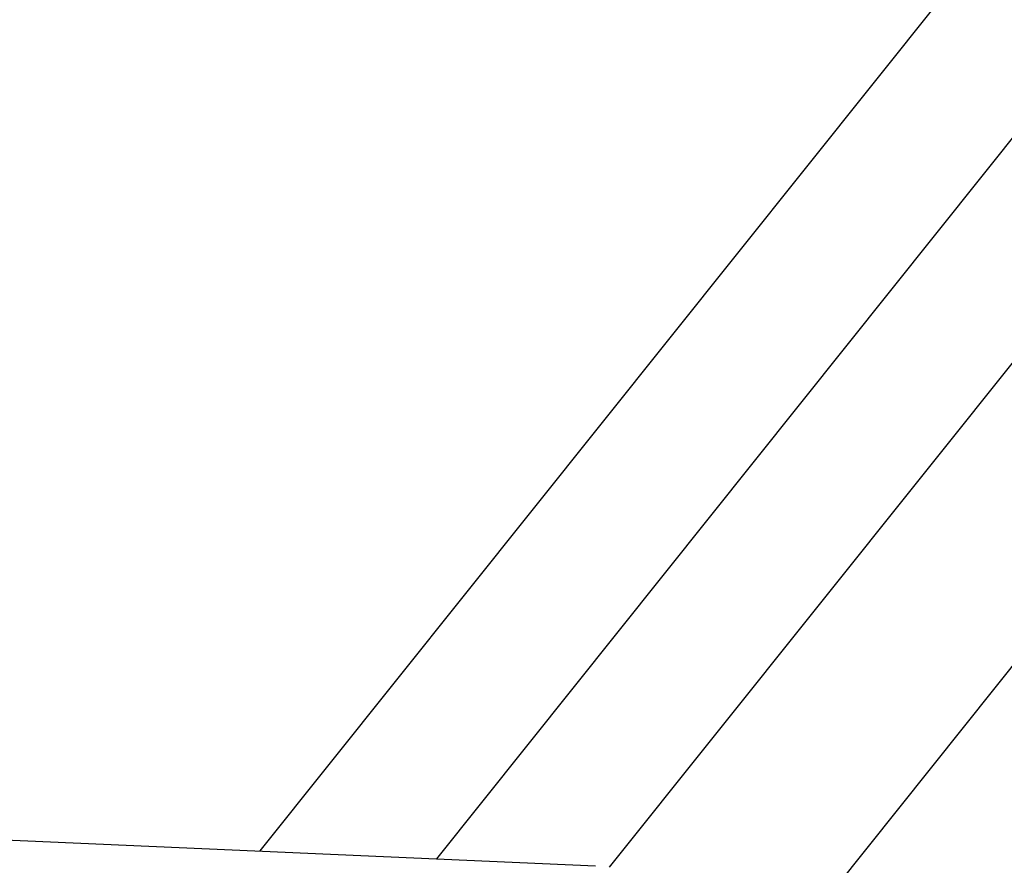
# Model space of a CAD drawing. Header units: millimetres. Extents: x 0 to 420, y 0 to 297.
# Tile 12 of 44: x 150 to 177, y 77 to 100. Entities that reach past the tile are written whole.
import ezdxf

# ---------------------------------------------------------------- set-up
doc = ezdxf.new("R2010")
doc.units = ezdxf.units.MM
doc.header["$LTSCALE"] = 23.1
doc.layers.add('COMPONENTS', color=7, linetype='CONTINUOUS')

msp = doc.modelspace()

# ---------------------------------------------------------------- linework, layer by layer
at = {"layer": 'COMPONENTS', "color": 9, "linetype": 'CONTINUOUS'}
for p, q in [((181.86538, 109.04005), (156.64517, 77.46499)), ((184.92497, 106.62795), (161.46243, 77.25345)), ((166.17935, 77.02028), (186.22312, 102.11457)), ((170.24392, 73.84102), (189.8784, 98.42289))]:
    msp.add_line(p, q, dxfattribs=at)
at = {"layer": 'COMPONENTS', "color": 7, "linetype": 'CONTINUOUS'}
msp.add_line((120.21731, 79.06464), (165.79572, 77.06316), dxfattribs=at)

doc.saveas('drawing.dxf')
